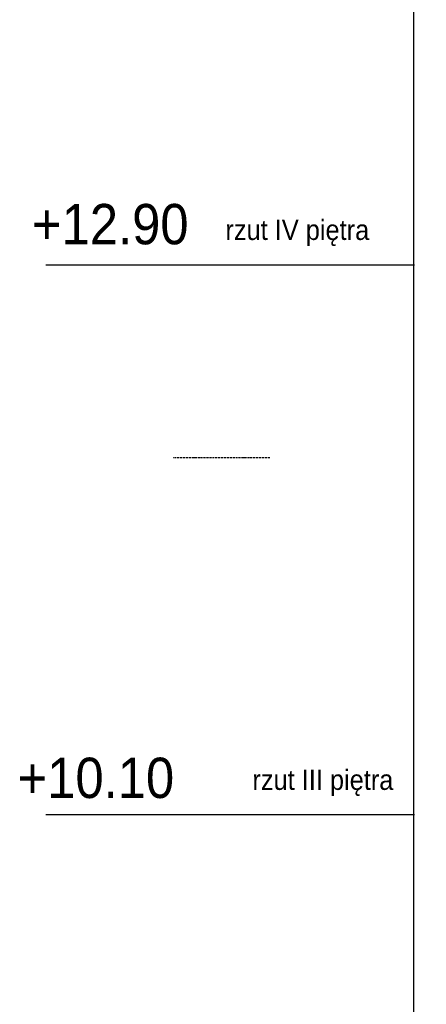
# Model space of a CAD drawing. Header units: millimetres. Extents: x -6513 to 30474, y -6915 to 65597.
# Tile 119 of 256: x -6513 to -3994, y 11834 to 17936. Entities that reach past the tile are written whole.
import ezdxf

# ---------------------------------------------------------------- set-up
doc = ezdxf.new("R2010")
doc.units = ezdxf.units.MM
doc.linetypes.add('ACAD_ISO10W100', pattern=[18, 12, -3, 0, -3])
doc.layers.get('0').update_dxf_attribs({"color": 8})
doc.layers.add('A_linia przekroj', color=8, linetype='Continuous', lineweight=25)
doc.layers.add('E_technologia', color=1, linetype='ACAD_ISO10W100', lineweight=30)
doc.styles.add('styl Arial', font='ARIAL.TTF', dxfattribs={"width": 0.9})

msp = doc.modelspace()

# ---------------------------------------------------------------- linework, layer by layer
for p, q in [((-4070.792, -4503.999), (-4070.792, 31581.312)), ((-4067.489, 16415.613), (-6351.691, 16415.613)), ((-4067.489, 13007.97), (-6351.691, 13007.97))]:
    msp.add_line(p, q)
at = {"layer": 'E_technologia'}
msp.add_line((-4963.299, 15220.01), (-5561.295, 15220.01), dxfattribs=at)

# ---------------------------------------------------------------- texts
at = {"layer": 'A_linia przekroj', "width": 15819.53733, "attachment_point": 1, "style": 'styl Arial'}
for s, insert, char_height in [('+12.90', (-6436.592, 16794.374), 250), ('rzut IV piętra ', (-5238.16, 16696.071), 125), ('+10.10', (-6525.732, 13362.397), 250), ('rzut III piętra ', (-5070.931, 13287.586), 125)]:
    msp.add_mtext(s, dxfattribs=dict(at, insert=insert, char_height=char_height))

doc.saveas('drawing.dxf')
